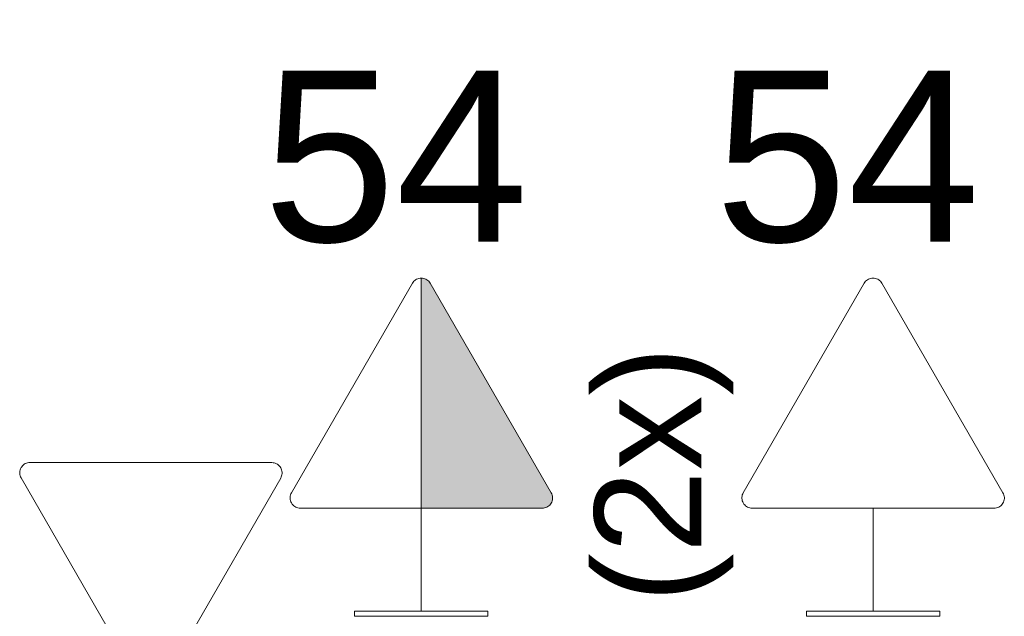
# Model space of a CAD drawing. Extents: x 5066 to 9756, y -2696 to -1109.
# Tile 170 of 248: x 9401.257 to 9402.41, y -2578.421 to -2577.723. Entities that reach past the tile are written whole.
import ezdxf

# ---------------------------------------------------------------- set-up
doc = ezdxf.new("R2010")
doc.units = 0
doc.header["$MEASUREMENT"] = 0
doc.linetypes.add('NULL', pattern=[0])
for name, color, linetype, lineweight in [('CE-PT Dados', 7, 'CONTINUOUS', 5), ('EL-Tomadas', 150, 'CONTINUOUS', 20), ('IFC-Caixa de passagem-Contorno', 44, 'CONTINUOUS', 5)]:
    doc.layers.add(name, color=color, linetype=linetype, lineweight=lineweight)
doc.layers.add('textos', color=2, linetype='CONTINUOUS')
doc.styles.add('Arial', font='arial.ttf')

msp = doc.modelspace()

# ---------------------------------------------------------------- hatches: boundary and pattern name
at = {"layer": 'EL-Tomadas', "linetype": 'Continuous'}
msp.add_hatch(color=161, dxfattribs=at).paths.add_polyline_path([(9401.7272, -2578.2946), (9401.7272, -2578.0253), (9401.7296, -2578.0255), (9401.7327, -2578.0266), (9401.7349, -2578.0281), (9401.7366, -2578.0299), (9401.7378, -2578.0316), (9401.8803, -2578.279), (9401.8808, -2578.2817), (9401.8807, -2578.2845), (9401.8799, -2578.2874), (9401.8787, -2578.2896), (9401.8759, -2578.2923), (9401.8726, -2578.2941), (9401.8701, -2578.2946), (9401.7272, -2578.2946)])

# ---------------------------------------------------------------- linework, layer by layer
at = {"layer": 'CE-PT Dados'}
for p, q in [((9401.269, -2578.2411), (9401.5522, -2578.2413)), ((9401.4003, -2578.5045), (9401.2586, -2578.2591)), ((9401.5626, -2578.2593), (9401.421, -2578.5045))]:
    msp.add_line(p, q, dxfattribs=at)
for points in [[(9401.269, -2578.2411), (9401.2676, -2578.2412), (9401.2662, -2578.2415), (9401.2649, -2578.2419), (9401.2636, -2578.2424), (9401.2624, -2578.2431), (9401.2613, -2578.2439), (9401.2603, -2578.2449), (9401.2594, -2578.246), (9401.2586, -2578.2471), (9401.258, -2578.2484), (9401.2575, -2578.2497), (9401.2572, -2578.2511), (9401.257, -2578.2524), (9401.257, -2578.2538), (9401.2572, -2578.2552), (9401.2575, -2578.2566), (9401.258, -2578.2579), (9401.2586, -2578.2591)], [(9401.5626, -2578.2593), (9401.5633, -2578.258), (9401.5637, -2578.2567), (9401.5641, -2578.2554), (9401.5642, -2578.254), (9401.5642, -2578.2526), (9401.5641, -2578.2512), (9401.5637, -2578.2498), (9401.5633, -2578.2485), (9401.5626, -2578.2473), (9401.5619, -2578.2461), (9401.561, -2578.245), (9401.56, -2578.2441), (9401.5588, -2578.2432), (9401.5576, -2578.2426), (9401.5563, -2578.242), (9401.555, -2578.2416), (9401.5536, -2578.2414), (9401.5522, -2578.2413)]]:
    msp.add_lwpolyline(points, dxfattribs=at)
at = {"layer": 'EL-Tomadas'}
for p, q in [((9401.7272, -2578.2946), (9401.7272, -2578.0253)), ((9401.5752, -2578.2765), (9401.7168, -2578.0313)), ((9401.7376, -2578.0313), (9401.8792, -2578.2767)), ((9402.1042, -2578.2765), (9402.2458, -2578.0313)), ((9402.2666, -2578.0313), (9402.4083, -2578.2767)), ((9401.8688, -2578.2947), (9401.5856, -2578.2945)), ((9401.7272, -2578.2945), (9401.7272, -2578.4151)), ((9402.3979, -2578.2947), (9402.1146, -2578.2945)), ((9402.2562, -2578.2945), (9402.2562, -2578.4151))]:
    msp.add_line(p, q, dxfattribs=at)
for points in [[(9401.7376, -2578.0313), (9401.7368, -2578.0301), (9401.7359, -2578.029), (9401.7349, -2578.0281), (9401.7338, -2578.0273), (9401.7326, -2578.0266), (9401.7313, -2578.026), (9401.7299, -2578.0256), (9401.7286, -2578.0254), (9401.7272, -2578.0253), (9401.7258, -2578.0254), (9401.7244, -2578.0256), (9401.7231, -2578.026), (9401.7218, -2578.0266), (9401.7206, -2578.0273), (9401.7195, -2578.0281), (9401.7185, -2578.029), (9401.7176, -2578.0301), (9401.7168, -2578.0313)], [(9402.2666, -2578.0313), (9402.2658, -2578.0301), (9402.2649, -2578.029), (9402.2639, -2578.0281), (9402.2628, -2578.0273), (9402.2616, -2578.0266), (9402.2603, -2578.026), (9402.259, -2578.0256), (9402.2576, -2578.0254), (9402.2562, -2578.0253), (9402.2548, -2578.0254), (9402.2534, -2578.0256), (9402.2521, -2578.026), (9402.2508, -2578.0266), (9402.2496, -2578.0273), (9402.2485, -2578.0281), (9402.2475, -2578.029), (9402.2466, -2578.0301), (9402.2458, -2578.0313)], [(9401.5752, -2578.2765), (9401.5746, -2578.2778), (9401.5741, -2578.2791), (9401.5738, -2578.2804), (9401.5736, -2578.2818), (9401.5736, -2578.2832), (9401.5738, -2578.2846), (9401.5741, -2578.286), (9401.5746, -2578.2873), (9401.5752, -2578.2885), (9401.576, -2578.2897), (9401.5769, -2578.2908), (9401.5779, -2578.2917), (9401.579, -2578.2926), (9401.5802, -2578.2933), (9401.5815, -2578.2938), (9401.5828, -2578.2942), (9401.5842, -2578.2944), (9401.5856, -2578.2945)], [(9401.8688, -2578.2947), (9401.8702, -2578.2946), (9401.8716, -2578.2943), (9401.873, -2578.2939), (9401.8742, -2578.2934), (9401.8754, -2578.2927), (9401.8766, -2578.2919), (9401.8776, -2578.2909), (9401.8785, -2578.2898), (9401.8792, -2578.2887), (9401.8799, -2578.2874), (9401.8803, -2578.2861), (9401.8807, -2578.2847), (9401.8808, -2578.2834), (9401.8808, -2578.282), (9401.8807, -2578.2806), (9401.8803, -2578.2792), (9401.8799, -2578.2779), (9401.8792, -2578.2767)], [(9402.1042, -2578.2765), (9402.1036, -2578.2778), (9402.1031, -2578.2791), (9402.1028, -2578.2804), (9402.1026, -2578.2818), (9402.1026, -2578.2832), (9402.1028, -2578.2846), (9402.1031, -2578.286), (9402.1036, -2578.2873), (9402.1042, -2578.2885), (9402.105, -2578.2897), (9402.1059, -2578.2908), (9402.1069, -2578.2917), (9402.108, -2578.2926), (9402.1092, -2578.2933), (9402.1105, -2578.2938), (9402.1119, -2578.2942), (9402.1132, -2578.2944), (9402.1146, -2578.2945)], [(9402.3979, -2578.2947), (9402.3993, -2578.2946), (9402.4006, -2578.2943), (9402.402, -2578.2939), (9402.4033, -2578.2934), (9402.4045, -2578.2927), (9402.4056, -2578.2919), (9402.4066, -2578.2909), (9402.4075, -2578.2898), (9402.4083, -2578.2887), (9402.4089, -2578.2874), (9402.4094, -2578.2861), (9402.4097, -2578.2847), (9402.4099, -2578.2834), (9402.4099, -2578.282), (9402.4097, -2578.2806), (9402.4094, -2578.2792), (9402.4089, -2578.2779), (9402.4083, -2578.2767)]]:
    msp.add_lwpolyline(points, dxfattribs=at)
at = {"layer": 'IFC-Caixa de passagem-Contorno'}
for p, q in [((9401.8052, -2578.4151), (9401.6492, -2578.4151)), ((9401.6492, -2578.4151), (9401.6492, -2578.4211)), ((9401.8052, -2578.4151), (9401.8052, -2578.4211)), ((9402.3342, -2578.4151), (9402.1782, -2578.4151)), ((9402.1782, -2578.4151), (9402.1782, -2578.4211)), ((9402.3342, -2578.4151), (9402.3342, -2578.4211)), ((9401.8052, -2578.4211), (9401.6492, -2578.4211)), ((9402.3342, -2578.4211), (9402.1782, -2578.4211))]:
    msp.add_line(p, q, dxfattribs=at)

# ---------------------------------------------------------------- texts
at = {"layer": 'EL-Tomadas', "linetype": 'NULL', "insert": (9402.0926, -2578.4055), "char_height": 0.125, "width": 0.61998, "attachment_point": 7, "rotation": 90.0002, "line_spacing_factor": 0.6, "style": 'Arial'}
msp.add_mtext('(2x)', dxfattribs=at)
at = {"layer": 'textos', "linetype": 'NULL', "char_height": 0.2, "width": 0.622891, "attachment_point": 8, "line_spacing_factor": 0.6, "style": 'Arial'}
for insert in [(9401.6972, -2577.9853), (9402.2262, -2577.9853)]:
    msp.add_mtext('54', dxfattribs=dict(at, insert=insert))

doc.saveas('drawing.dxf')
